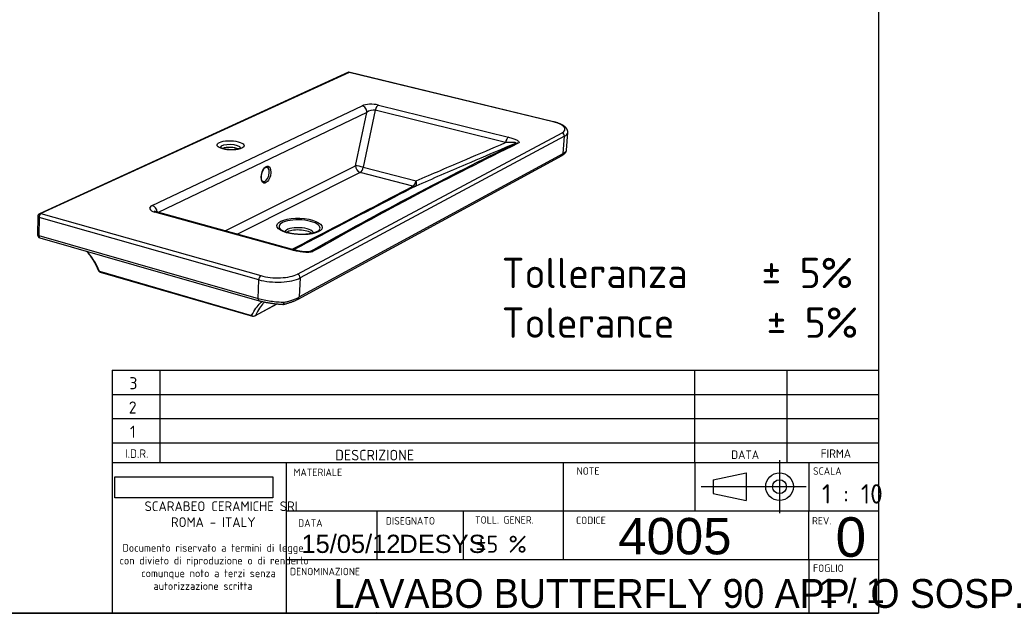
# Model space of a CAD drawing. Header units: millimetres. Extents: x 11 to 305, y 7 to 203.
# Tile 2 of 2: x 143 to 305, y 7 to 105. Entities that reach past the tile are written whole.
import ezdxf
from ezdxf.enums import TextEntityAlignment as Align
from ezdxf.lldxf.tags import DXFTag

# ---------------------------------------------------------------- set-up
doc = ezdxf.new("R2010")
doc.units = ezdxf.units.MM
for name, color, linetype in [('1', 7, 'Continuous'), ('Default', 7, 'Continuous'), ('LAVABO_BUTTERFLY', 7, 'Continuous'), ('Predefinito', 7, 'Continuous')]:
    doc.layers.add(name, color=color, linetype=linetype)
doc.styles.add('SEACAD_Arial', font='arial.ttf')
doc.styles.add('SEACAD_Solid_Edge_ISO', font='seiso.ttf')
doc.styles.add('SEACAD_Solid_Edge_ISOBI', font='seisobi.ttf')
tags = doc.linetypes.add('CENTER2', pattern=[28.575000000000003, 19.05, -3.175, 3.175, -3.175]).pattern_tags.tags
tags[10:11] = [DXFTag(74, 4), DXFTag(75, 0), DXFTag(340, '0'), DXFTag(46, 0.0), DXFTag(50, 0.0), DXFTag(44, 0.0), DXFTag(45, 0.0)]
tags[8:9] = [DXFTag(74, 4), DXFTag(75, 0), DXFTag(340, '0'), DXFTag(46, 0.0), DXFTag(50, 0.0), DXFTag(44, 0.0), DXFTag(45, 0.0)]
tags[6:7] = [DXFTag(74, 4), DXFTag(75, 0), DXFTag(340, '0'), DXFTag(46, 0.0), DXFTag(50, 0.0), DXFTag(44, 0.0), DXFTag(45, 0.0)]
tags[4:5] = [DXFTag(74, 4), DXFTag(75, 0), DXFTag(340, '0'), DXFTag(46, 0.0), DXFTag(50, 0.0), DXFTag(44, 0.0), DXFTag(45, 0.0)]
picture_1 = doc.add_image_def('image1.jpg', size_in_pixel=(300, 40))

# ---------------------------------------------------------------- blocks, each defined once
blk = doc.blocks.new('SE2')
at = {"layer": 'LAVABO_BUTTERFLY', "color": 7, "linetype": 'Continuous'}
for p, q in [((197.0520855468, 96.4348420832), (146.1522923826, 73.1106368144)), ((197.1314398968, 96.3914617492), (146.3780506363, 73.1237341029)), ((230.8193854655, 88.2517013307), (197.0781944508, 96.4373544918)), ((230.7357794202, 88.2378364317), (197.1314368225, 96.3914624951)), ((164.7023743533, 74.450058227), (199.2811559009, 90.8936411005)), ((201.9582820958, 91.0018940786), (223.4011007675, 85.7038694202)), ((200.044644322, 89.7919743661), (165.6870873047, 73.3206472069)), ((198.2047896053, 80.9991402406), (200.044644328, 89.7919743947)), ((201.4459858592, 90.1433432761), (199.4808372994, 80.7631797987)), ((222.8958588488, 84.8213187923), (201.4459838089, 90.1433437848)), ((188.6336555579, 63.1555946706), (232.2230946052, 86.418745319)), ((232.9553974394, 83.5608990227), (233.1624643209, 86.4924569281)), ((232.6148022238, 85.8586518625), (189.0687979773, 62.5218717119)), ((232.4158030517, 83.0275083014), (232.6148022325, 85.8586519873)), ((188.9398686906, 59.3861022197), (232.4158294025, 83.0275226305)), ((188.7452893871, 59.0372730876), (232.2248445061, 82.7077528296)), ((176.7465653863, 70.2655994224), (198.2047896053, 80.9991402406)), ((198.9669293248, 79.8967612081), (178.7590500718, 69.7096747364)), ((207.6658021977, 77.6386650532), (198.9669284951, 79.8967614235)), ((199.4808373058, 80.7631798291), (208.1769825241, 78.5149686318)), ((146.3780755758, 73.1237455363), (182.5801411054, 62.8994794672)), ((187.8044517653, 67.1065897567), (165.1273252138, 73.3734032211)), ((188.0497747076, 67.1432238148), (165.3822463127, 73.404855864)), ((145.8455976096, 72.6391722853), (145.8127848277, 69.6465281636)), ((146.0529075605, 72.4863673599), (146.0196438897, 69.4920479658)), ((182.2568813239, 62.232032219), (146.0529028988, 72.4863686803)), ((146.0196438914, 69.4920481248), (182.1443218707, 59.1387952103)), ((146.1931237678, 69.1369954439), (182.2979028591, 58.7771165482)), ((156.0242147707, 63.6139911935), (181.0852575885, 56.3480847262)), ((156.1481878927, 63.4890545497), (181.2015437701, 56.222910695)), ((182.1443172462, 59.1387965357), (182.2568813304, 62.2320323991)), ((189.0688246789, 62.5218860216), (188.9398686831, 59.3861020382)), ((181.5958484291, 56.2653007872), (185.2637835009, 58.2517921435)), ((181.692892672, 56.3465821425), (185.2191455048, 58.2560856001))]:
    blk.add_line(p, q, dxfattribs=at)
for centre, major_axis, ratio, start_param, end_param in [((197.1115131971, 95.95149944), (0.04656763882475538, -0.4868593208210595), 0.2787222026, 2.671668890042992, 3.23810928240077), ((200.8955779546, 90.4912462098), (1.93673194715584, -0.06109621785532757), 0.3334636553, 1.000531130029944, 2.566807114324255), ((199.2392314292, 89.9929631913), (-0.4093359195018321, 0.8613981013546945), 0.8067992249, 4.126655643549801, 5.698917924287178), ((201.913418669, 90.1020048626), (0.2301045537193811, 0.9249357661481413), 0.4878066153, 0.3829163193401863, 1.647179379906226), ((200.8520257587, 89.5901078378), (0.995174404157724, 0.2364882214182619), 0.5415035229, 0.8093316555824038, 2.37792522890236), ((230.7044244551, 87.7849121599), (-0.1153582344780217, -0.4666918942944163), 0.4436340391, 3.143701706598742, 3.517246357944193), ((228.8468479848, 87.2349913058), (-3.864528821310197, 0.2509978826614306), 0.3285667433, 2.654365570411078, 4.223154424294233), ((232.1913121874, 85.9623814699), (-0.2298474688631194, 0.4264999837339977), 0.8373528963, 4.064943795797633, 5.636484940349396), ((228.8163960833, 86.7776464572), (-4.346247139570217, 0.282551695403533), 0.3293245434, 2.655063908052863, 3.139713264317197), ((177.5934714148, 83.9022985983), (1.731599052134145, -0.05754558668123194), 0.3390023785, 0.1254165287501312, 3.019417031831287), ((223.3417877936, 84.7870011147), (0.2371407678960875, 0.945343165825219), 0.4537061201, 0.3837472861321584, 1.648044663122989), ((224.9298617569, 83.7917373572), (-0.4329421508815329, 0.8773759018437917), 0.8154981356, 5.668235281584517, 6.233036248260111), ((177.5782775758, 83.4369649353), (-1.731047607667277, 0.05749264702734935), 0.3397773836, 3.832927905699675, 5.592519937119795), ((231.9932191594, 83.1322567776), (-0.2324717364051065, 0.4240415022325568), 0.8356185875, 3.139131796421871, 4.056299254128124), ((183.286027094, 79.588007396), (-0.3172111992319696, -1.201546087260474), 0.5120202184, 0, 3.140323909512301), ((199.0100648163, 80.7914298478), (-0.4271215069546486, 0.852456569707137), 0.8023353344, 0.9605116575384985, 2.529843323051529), ((199.0093472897, 80.7909204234), (0.9333330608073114, -0.1951627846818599), 0.0834338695, 1.058752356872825, 2.627235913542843), ((199.0086975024, 80.7912644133), (0.2391255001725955, 0.923215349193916), 0.4888804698, 3.54693740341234, 4.808161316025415), ((183.286027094, 79.588007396), (-0.3172111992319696, -1.201546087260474), 0.5120202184, 6.280415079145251, 6.283185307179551), ((207.7133662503, 78.539986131), (0.2417552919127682, 0.931589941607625), 0.4749763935, 3.547164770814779, 4.808374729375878), ((207.7134226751, 78.5395265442), (0.3791423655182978, -0.8843535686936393), 0.4429280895, 0.045488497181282, 1.355852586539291), ((207.7147496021, 78.5401568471), (0.4434651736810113, -0.8539150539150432), 0.8095518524, 5.653172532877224, 6.214860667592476), ((146.3724811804, 72.6332551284), (0.5260797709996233, -0.029744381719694), 0.9970699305, 2.058172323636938, 3.186974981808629), ((146.3722848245, 72.6333106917), (-0.1439964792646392, -0.5053340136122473), 0.5642321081, 3.5911250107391, 5.162999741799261), ((146.3727171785, 72.6333635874), (0.2221481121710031, -0.4764765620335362), 0.7458325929, 2.570124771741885, 3.136680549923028), ((166.3994695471, 73.9799049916), (2.122190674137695, -0.01399086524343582), 0.3613319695, 2.499954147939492, 4.071962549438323), ((164.6798774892, 73.4783848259), (0.4506930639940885, -0.9379320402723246), 0.7646856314, 1.105921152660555, 2.554000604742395), ((165.1027499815, 72.397435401), (-0.2799534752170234, -1.007293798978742), 0.5362996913, 3.142433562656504, 3.579311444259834), ((146.3724792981, 72.6330889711), (0.5268811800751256, -0.006128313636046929), 0.3579440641, 3.141831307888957, 4.064863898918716), ((188.9785607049, 70.8686368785), (3.385650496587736, -0.1382184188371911), 0.3600674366, 0, 3.537042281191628), ((188.9785607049, 70.8686368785), (3.385650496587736, -0.1382184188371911), 0.3600674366, 3.537042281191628, 3.539673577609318), ((188.9405780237, 69.9380967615), (-2.382281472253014, 0.09725358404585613), 0.3616213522, 3.237686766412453, 6.188012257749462), ((188.9272210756, 69.6108970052), (2.236191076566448, -0.0912887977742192), 0.3621670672, 0.4032351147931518, 2.738094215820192), ((188.9785607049, 70.8686368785), (3.385650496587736, -0.1382184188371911), 0.3600674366, -0.3980778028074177, -0.3938354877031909), ((188.9785607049, 70.8686368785), (3.385650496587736, -0.1382184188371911), 0.3600674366, 5.889349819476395, 6.283185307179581), ((146.3385811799, 69.6408375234), (0.5257820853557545, 0.006951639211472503), 0.9970741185, 3.117478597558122, 4.418926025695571), ((146.3385793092, 69.6406723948), (0.5257943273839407, -0.005869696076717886), 0.3628967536, 3.141664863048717, 4.064696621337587), ((146.3383856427, 69.6408935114), (0.1455505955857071, 0.5038149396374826), 0.5629468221, 2.027923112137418, 3.142610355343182), ((143.820485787, 47.6343044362), (-6.83070148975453, -21.46442615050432), 0.5554992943, 2.568645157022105, 2.830190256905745), ((187.763632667, 66.1107199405), (-0.2864284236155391, -1.032424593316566), 0.4999140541, 3.141350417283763, 3.579028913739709), ((191.1996671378, 65.9110854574), (-0.5297067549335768, 0.9316513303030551), 0.8014923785, 5.620860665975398, 6.185694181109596), ((156.2905364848, 63.9772248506), (-0.5003685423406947, -0.0945644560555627), 0.9982092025, 0.2158310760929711, 1.101004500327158), ((156.2906277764, 63.9770101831), (0.4688609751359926, 0.1985908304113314), 0.6959119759, 3.143681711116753, 3.849321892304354), ((156.290350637, 63.9772786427), (0.1423835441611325, 0.4881598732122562), 0.5456603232, 2.554217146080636, 3.142421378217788), ((184.9816281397, 63.6548064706), (4.886374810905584, -0.1864116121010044), 0.372318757, 4.135141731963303, 5.717207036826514), ((182.5613631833, 62.3928006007), (0.1489501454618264, 0.5260296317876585), 0.5060569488, 0.4485557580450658, 2.0204741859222), ((185.0010929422, 64.1620157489), (-4.344935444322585, 0.16578931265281), 0.3714760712, 0.9940384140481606, 2.574852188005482), ((188.6132507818, 62.6500226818), (-0.2571822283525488, 0.4810044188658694), 0.7829711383, 4.067647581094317, 5.639282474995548), ((182.4482307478, 59.3015897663), (0.150282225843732, 0.5244863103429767), 0.5048627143, 2.026696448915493, 3.149146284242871), ((186.2793995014, 58.7183917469), (0.03440171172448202, 0.5447587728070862), 0.3747366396, 3.138937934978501, 4.355540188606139), ((186.2793416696, 58.7184376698), (-0.1402706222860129, 0.5274867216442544), 0.247818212, 3.137573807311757, 4.253631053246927), ((188.4853506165, 59.515480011), (-0.2594562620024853, 0.4784690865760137), 0.7811608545, 3.13849633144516, 4.060079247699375), ((186.2792132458, 58.7184034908), (-0.1371219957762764, -0.5283446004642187), 0.9997753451, 0.1913158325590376, 0.5142048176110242), ((181.3471105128, 56.7246102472), (0.4681029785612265, -0.2319085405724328), 0.8757051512, 4.582836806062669, 5.866304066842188), ((181.3469989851, 56.7248505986), (0.1454209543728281, 0.5019498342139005), 0.5053339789, 2.553237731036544, 3.141445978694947), ((181.3472007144, 56.7247922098), (-0.2645358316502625, -0.4507046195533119), 0.9996103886, 0.2483850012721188, 1.026945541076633), ((181.3474151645, 56.7249080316), (-0.2478800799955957, 0.4599061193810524), 0.7728119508, 3.143149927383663, 3.455363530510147)]:
    blk.add_ellipse(centre, major_axis=major_axis, ratio=ratio, start_param=start_param, end_param=end_param, dxfattribs=at)
for centre, major_axis, ratio in [((177.6085632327, 84.3668281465), (-2.227057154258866, 0.07405536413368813), 0.338227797), ((183.4507783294, 79.5444789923), (0.3680383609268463, 1.394039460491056), 0.5117562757), ((188.9840456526, 71.0030534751), (-3.737708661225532, 0.1525916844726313), 0.3598421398)]:
    blk.add_ellipse(centre, major_axis=major_axis, ratio=ratio, dxfattribs=at)
for points, knots in [([(233.1618545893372, 86.49238048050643), (233.1636361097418, 86.52590881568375), (233.1664056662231, 86.58600592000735), (233.1570945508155, 86.68681975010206), (233.1369901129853, 86.78714927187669), (233.1057380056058, 86.88625343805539), (233.0637852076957, 86.98323662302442), (233.0109193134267, 87.07860303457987), (232.946736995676, 87.17260223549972), (232.8705931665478, 87.26551277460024), (232.781863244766, 87.35734370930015), (232.6802629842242, 87.44774832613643), (232.5661226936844, 87.53605314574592), (232.4404274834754, 87.62144945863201), (232.3045409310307, 87.70325544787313), (232.1597456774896, 87.78111313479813), (232.0069809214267, 87.85496338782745), (231.8468445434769, 87.92491577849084), (231.6797394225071, 87.99111361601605), (231.5061791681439, 88.05362676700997), (231.3260037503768, 88.1126787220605), (231.1414836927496, 88.16775966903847), (230.968015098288, 88.2149153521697), (230.8668191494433, 88.2400059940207), (230.8193854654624, 88.25170133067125)], [0, 0, 0, 0, 0.0332284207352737, 0.0706211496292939, 0.108188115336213, 0.1463561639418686, 0.185559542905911, 0.2262363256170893, 0.2688013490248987, 0.3135820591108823, 0.3607101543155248, 0.4100010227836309, 0.4609225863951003, 0.5127492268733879, 0.5647771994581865, 0.6165287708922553, 0.667854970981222, 0.7187263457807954, 0.7691698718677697, 0.8192335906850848, 0.8689697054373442, 0.9184274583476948, 0.9676506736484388, 1, 1, 1, 1]), ([(224.5333304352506, 84.68570860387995), (223.9865622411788, 84.45196692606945), (223.4404015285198, 84.21848177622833), (222.8948473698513, 83.9852526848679), (220.7186499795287, 83.05490959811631), (218.5520779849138, 82.12862981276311), (216.3950735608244, 81.20638356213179), (213.6176314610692, 80.0188637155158), (210.855974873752, 78.83799841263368), (208.1099847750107, 77.66372415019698)], [0, 0, 0, 0, 0.0982649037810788, 0.0982649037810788, 0.0982649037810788, 0.4913245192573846, 0.4913245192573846, 0.4913245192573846, 1, 1, 1, 1]), ([(208.1769816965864, 78.51496884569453), (209.5196616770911, 79.09034721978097), (210.8660608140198, 79.66728814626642), (212.2161939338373, 80.24580015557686), (213.6159306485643, 80.84556656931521), (215.0196920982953, 81.44702648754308), (216.4274950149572, 82.05018925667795), (218.574165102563, 82.96991421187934), (220.7302662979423, 83.8936132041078), (222.8958588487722, 84.82131879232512)], [0, 0, 0, 0, 0.27742746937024, 0.27742746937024, 0.27742746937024, 0.5642392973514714, 0.5642392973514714, 0.5642392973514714, 1, 1, 1, 1]), ([(224.5333304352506, 84.68570860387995), (224.5687363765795, 84.70250999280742), (224.5938277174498, 84.71968813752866), (224.6135844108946, 84.75037437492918), (224.6086124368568, 84.76387397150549), (224.5808043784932, 84.78575600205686), (224.5582486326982, 84.79458150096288), (224.506044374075, 84.80911440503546), (224.4760536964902, 84.81495459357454), (224.3789478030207, 84.82985056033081), (224.3043808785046, 84.83633425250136), (224.1482636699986, 84.84544586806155), (224.0662142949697, 84.84804927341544), (223.8124242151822, 84.85208984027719), (223.6349584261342, 84.84980836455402), (223.2717144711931, 84.83960826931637), (223.0855147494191, 84.83156826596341), (222.8958588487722, 84.82131879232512)], [0, 0, 0, 0, 0.0625000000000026, 0.0625000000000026, 0.1250000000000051, 0.1250000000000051, 0.1875000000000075, 0.1875000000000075, 0.2500000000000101, 0.2500000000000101, 0.3750000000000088, 0.3750000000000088, 0.5000000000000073, 0.5000000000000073, 0.7500000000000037, 0.7500000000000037, 1, 1, 1, 1]), ([(223.4010987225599, 85.70386992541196), (223.6513917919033, 85.64202829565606), (223.88943355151, 85.57553684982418), (224.2230090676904, 85.46686232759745), (224.3302691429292, 85.42911919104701), (224.5348235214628, 85.34982823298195), (224.6322694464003, 85.30817107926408), (224.897377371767, 85.17877014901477), (225.0436216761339, 85.08482798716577), (225.1421135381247, 84.93806113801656), (225.1534191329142, 84.88804433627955), (225.1151514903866, 84.79333328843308), (225.0659551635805, 84.74972972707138), (224.9890173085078, 84.71206853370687)], [0, 0, 0, 0, 0.2499999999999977, 0.2499999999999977, 0.3749999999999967, 0.3749999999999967, 0.4999999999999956, 0.4999999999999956, 0.7499999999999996, 0.7499999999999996, 0.8749999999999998, 0.8749999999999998, 1, 1, 1, 1]), ([(179.3597762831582, 83.95533610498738), (179.3597751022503, 83.95533734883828), (179.3578263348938, 83.95312188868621), (179.3468717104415, 83.94325363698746), (179.3250454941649, 83.92700012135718), (179.292346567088, 83.90637955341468), (179.2482319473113, 83.88255441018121), (179.1923966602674, 83.85657586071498), (179.1247981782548, 83.82941049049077), (179.0456474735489, 83.80193944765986), (178.9553804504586, 83.77495197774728), (178.854619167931, 83.74914095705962), (178.7441314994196, 83.72510296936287), (178.6247947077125, 83.70334248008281), (178.497565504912, 83.68427864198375), (178.3634569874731, 83.66825319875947), (178.2235216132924, 83.6555383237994), (178.0788389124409, 83.64634367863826), (177.9305066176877, 83.6408223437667), (177.7796341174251, 83.63907551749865), (177.6273374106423, 83.64115600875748), (177.4747386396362, 83.64707045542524), (177.3229715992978, 83.65677953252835), (177.1731654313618, 83.67019756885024), (177.0264371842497, 83.68719227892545), (176.8838802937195, 83.70758476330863), (176.7465736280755, 83.73114528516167), (176.6155772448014, 83.7575882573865), (176.4919268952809, 83.78656531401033), (176.3766263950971, 83.81765611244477), (176.2706364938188, 83.85035656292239), (176.174858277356, 83.88406438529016), (176.0901084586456, 83.91806237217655), (176.0170833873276, 83.95150060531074), (175.9563085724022, 83.9833803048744), (175.9080719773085, 84.01254356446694), (175.872341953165, 84.03767537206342), (175.8486786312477, 84.05732170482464), (175.8366016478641, 84.0694718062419), (175.8344413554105, 84.07227274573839), (175.8344390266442, 84.07227246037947)], [0.0900053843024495, 0.0900053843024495, 0.0900053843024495, 0.0900053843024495, 0.1048357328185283, 0.1228650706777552, 0.1410982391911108, 0.1597785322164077, 0.1790332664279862, 0.1989083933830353, 0.2193963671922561, 0.2404565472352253, 0.2620304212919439, 0.2840524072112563, 0.3064569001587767, 0.3291823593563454, 0.3521732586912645, 0.3753806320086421, 0.3987617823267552, 0.4222795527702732, 0.44590141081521, 0.4695984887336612, 0.4933446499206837, 0.5171156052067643, 0.5408863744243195, 0.5646278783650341, 0.5883161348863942, 0.6119255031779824, 0.6354278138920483, 0.6587914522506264, 0.6819804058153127, 0.7049533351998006, 0.7276628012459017, 0.7500549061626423, 0.7720697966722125, 0.7936437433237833, 0.8147138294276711, 0.8352265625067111, 0.8551517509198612, 0.8745024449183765, 0.8933603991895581, 0.9098326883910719, 0.9098326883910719, 0.9098326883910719, 0.9098326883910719]), ([(177.0097850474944, 83.69032475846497), (177.0547561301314, 83.69330669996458), (177.1488360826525, 83.6983686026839), (177.2941307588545, 83.702516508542), (177.4445069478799, 83.70297882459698), (177.5958986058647, 83.69963514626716), (177.7472092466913, 83.69249399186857), (177.8973295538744, 83.68160983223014), (178.0351708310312, 83.66806103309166), (178.121990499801, 83.65746478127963), (178.1600506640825, 83.65240803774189)], [0.5938198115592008, 0.5938198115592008, 0.5938198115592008, 0.5938198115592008, 0.6258814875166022, 0.660139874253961, 0.6944926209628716, 0.7289034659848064, 0.7633383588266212, 0.7977581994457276, 0.8321248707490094, 0.8594225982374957, 0.8594225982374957, 0.8594225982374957, 0.8594225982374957]), ([(232.223332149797, 82.70861013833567), (232.2537367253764, 82.72514234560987), (232.3196148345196, 82.76117284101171), (232.4264172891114, 82.8276742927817), (232.537635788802, 82.90533895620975), (232.6364934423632, 82.98569268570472), (232.7195153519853, 83.06570361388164), (232.785772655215, 83.1422043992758), (232.839790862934, 83.21820263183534), (232.8833826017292, 83.29550770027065), (232.9170959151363, 83.3741716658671), (232.9401791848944, 83.4538311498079), (232.952913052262, 83.51795608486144), (232.9537662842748, 83.55155436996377), (232.9539615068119, 83.55990025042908)], [0, 0, 0, 0, 0.0736067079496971, 0.1888352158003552, 0.3076654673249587, 0.4302495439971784, 0.5340232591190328, 0.6253174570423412, 0.7064717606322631, 0.7821952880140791, 0.8522219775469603, 0.9186871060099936, 0.982739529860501, 1, 1, 1, 1]), ([(232.4158030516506, 83.0275083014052), (232.5322543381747, 83.090832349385), (232.6295639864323, 83.15335532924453), (232.7875197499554, 83.27661180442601), (232.8481855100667, 83.33734465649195), (232.9302043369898, 83.45436024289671), (232.9517553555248, 83.50922036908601), (232.9554081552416, 83.56103952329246)], [0, 0, 0, 0, 0.25, 0.25, 0.5, 0.5, 0.741682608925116, 0.741682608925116, 0.741682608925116, 0.741682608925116]), ([(182.9678075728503, 78.3876729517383), (182.9563408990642, 78.39085082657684), (182.9359258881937, 78.39692614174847), (182.9027939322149, 78.41708684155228), (182.8692756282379, 78.445802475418), (182.8358447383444, 78.48441494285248), (182.8031879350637, 78.53386060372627), (182.7722973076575, 78.59499826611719), (182.7449510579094, 78.66578602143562), (182.7217576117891, 78.74584365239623), (182.7033095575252, 78.83454783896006), (182.6901199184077, 78.93111340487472), (182.6826063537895, 79.03461288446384), (182.681081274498, 79.1439902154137), (182.6857471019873, 79.25809718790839), (182.6966981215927, 79.37572271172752), (182.713925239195, 79.49561606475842), (182.7373215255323, 79.6165056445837), (182.7666874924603, 79.73711450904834), (182.8017335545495, 79.85616694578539), (182.8420824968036, 79.97240360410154), (182.8872728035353, 80.08459951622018), (182.9367638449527, 80.19158347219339), (182.9899364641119, 80.29224860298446), (183.0460926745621, 80.38556467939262), (183.1044498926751, 80.47059384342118), (183.1641621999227, 80.5465284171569), (183.2242492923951, 80.6126716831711), (183.2838864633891, 80.66866065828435), (183.341403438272, 80.71383052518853), (183.388954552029, 80.74396355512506), (183.4134626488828, 80.75643914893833), (183.4232505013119, 80.76133893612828)], [0, 0, 0, 0, 0.0335459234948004, 0.0704218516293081, 0.1042175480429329, 0.1364646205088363, 0.1707028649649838, 0.2041411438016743, 0.2373303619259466, 0.2705222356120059, 0.3038459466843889, 0.3373693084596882, 0.3711070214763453, 0.4050465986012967, 0.4391624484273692, 0.4734234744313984, 0.5077969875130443, 0.5422505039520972, 0.5767523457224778, 0.6112715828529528, 0.6457716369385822, 0.6802175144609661, 0.7145775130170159, 0.7488188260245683, 0.7829077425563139, 0.8168107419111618, 0.8504971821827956, 0.8839447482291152, 0.9171495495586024, 0.9501438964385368, 0.9830266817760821, 1, 1, 1, 1]), ([(183.4232505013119, 80.76133893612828), (183.433032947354, 80.76584533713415), (183.457287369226, 80.77688687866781), (183.4981798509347, 80.78986399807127), (183.5403207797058, 80.79626876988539), (183.5756159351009, 80.79599693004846), (183.5941182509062, 80.7910657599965), (183.6032133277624, 80.78849810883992)], [0, 0, 0, 0, 0.1168676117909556, 0.3427615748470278, 0.5741712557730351, 0.8208322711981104, 1, 1, 1, 1]), ([(187.6575347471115, 67.19787288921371), (189.4090235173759, 68.11252706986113), (191.1397395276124, 69.01616331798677), (197.958718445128, 72.57576239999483), (202.8740481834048, 75.14010898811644), (207.6658021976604, 77.63866505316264)], [0.3329553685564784, 0.3329553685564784, 0.3329553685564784, 0.3329553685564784, 0.5, 0.5, 1, 1, 1, 1]), ([(208.1099847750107, 77.66372415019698), (203.3272014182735, 75.16655795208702), (198.4181074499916, 72.60246960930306), (191.5419151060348, 69.00914990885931), (189.7487469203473, 68.07192545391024), (187.9330056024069, 67.12275529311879)], [0, 0, 0, 0, 0.5, 0.5, 0.6730589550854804, 0.6730589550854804, 0.6730589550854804, 0.6730589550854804]), ([(165.3822490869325, 73.40485509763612), (165.3653078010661, 73.40963657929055), (165.3258220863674, 73.42084517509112), (165.2626611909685, 73.44125177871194), (165.2026958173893, 73.4634926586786), (165.1551447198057, 73.48371233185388), (165.1209652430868, 73.5004000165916), (165.0998181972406, 73.51229510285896), (165.0933835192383, 73.5165613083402), (165.0928436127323, 73.51694244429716), (165.0928468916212, 73.51694035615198)], [0, 0, 0, 0, 0.0400781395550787, 0.1106954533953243, 0.1795964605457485, 0.246508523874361, 0.3115031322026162, 0.3748173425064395, 0.4368974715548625, 0.4515733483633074, 0.4515733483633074, 0.4515733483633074, 0.4515733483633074]), ([(192.0833767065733, 70.27163593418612), (192.0800277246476, 70.26880620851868), (192.0630225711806, 70.25448777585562), (192.0180581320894, 70.22275748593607), (191.950855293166, 70.18024685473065), (191.8706563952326, 70.1358773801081), (191.7793159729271, 70.09123702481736), (191.6764969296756, 70.04674264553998), (191.5626261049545, 70.00305815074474), (191.4380623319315, 69.96070489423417), (191.3032993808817, 69.92016854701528), (191.1588888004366, 69.88187268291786), (191.0054422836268, 69.84619018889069), (190.8436155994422, 69.8134451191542), (190.6741005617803, 69.78391734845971), (190.4976174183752, 69.75784627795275), (190.3149092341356, 69.73543437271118), (190.1267373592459, 69.71685019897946), (189.9338778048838, 69.70223101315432), (189.7371182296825, 69.69168490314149), (189.5372553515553, 69.68529252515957), (189.3350926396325, 69.68310847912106), (189.1314381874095, 69.68516236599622), (188.9271027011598, 69.69145956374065), (188.7229016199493, 69.7019815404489), (188.5196529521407, 69.71668569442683), (188.3181714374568, 69.73550532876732), (188.1192626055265, 69.7583500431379), (187.9237213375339, 69.7851056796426), (187.73233374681, 69.81563329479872), (187.5458752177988, 69.8497680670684), (187.3651083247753, 69.88731780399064), (187.1907805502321, 69.92806096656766), (187.0236216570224, 69.97174412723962), (186.8643405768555, 70.01807871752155), (186.7136213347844, 70.06673710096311), (186.5721183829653, 70.11734734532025), (186.4404480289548, 70.16948860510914), (186.3191856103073, 70.22267989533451), (186.2088295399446, 70.2763891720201), (186.1098711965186, 70.32996482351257), (186.0224556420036, 70.38285160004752), (185.9475170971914, 70.43376766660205), (185.8834801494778, 70.4829326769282), (185.8533098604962, 70.51005620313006), (185.8362446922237, 70.52559550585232)], [0, 0, 0, 0, 0.0044259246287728, 0.0261159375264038, 0.0479789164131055, 0.0700914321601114, 0.0924847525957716, 0.115163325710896, 0.1381158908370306, 0.1613225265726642, 0.1847591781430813, 0.2084005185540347, 0.2322216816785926, 0.2561992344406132, 0.2803116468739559, 0.3045394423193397, 0.3288651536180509, 0.3532731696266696, 0.3777495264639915, 0.402281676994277, 0.4268582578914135, 0.4514688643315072, 0.476103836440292, 0.5007540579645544, 0.5254107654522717, 0.5500638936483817, 0.5747034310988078, 0.5993204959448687, 0.6239057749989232, 0.6484493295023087, 0.6729403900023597, 0.6973671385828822, 0.721716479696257, 0.7459738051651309, 0.7701227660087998, 0.7941450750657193, 0.8180203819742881, 0.8417262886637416, 0.8652386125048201, 0.8885320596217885, 0.911581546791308, 0.9343645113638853, 0.9568646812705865, 0.9790779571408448, 1, 1, 1, 1]), ([(153.878377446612, 66.93281986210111), (153.8921931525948, 66.91730510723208), (153.9755058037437, 66.82309774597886), (154.1259487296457, 66.64576915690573), (154.3257597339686, 66.39357213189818), (154.5198418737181, 66.13150797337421), (154.7081257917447, 65.85971538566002), (154.8905316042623, 65.57835575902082), (155.0670156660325, 65.2875187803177), (155.2373966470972, 64.98757705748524), (155.4020037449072, 64.67786869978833), (155.5592645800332, 64.36160475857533), (155.7021895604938, 64.05445778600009), (155.7816155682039, 63.87136146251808), (155.8219927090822, 63.7778877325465)], [0.5517783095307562, 0.5517783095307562, 0.5517783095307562, 0.5517783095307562, 0.5599292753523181, 0.6010525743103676, 0.6421135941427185, 0.6831185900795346, 0.7240738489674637, 0.7649855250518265, 0.8058595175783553, 0.8467013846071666, 0.8875162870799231, 0.9283089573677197, 0.9690836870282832, 1, 1, 1, 1]), ([(191.2411504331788, 66.90683421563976), (191.1574202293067, 66.85945020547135), (191.0480019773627, 66.82077614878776), (190.7845345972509, 66.76335978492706), (190.6363238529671, 66.74582641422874), (190.1718375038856, 66.71998203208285), (189.8464804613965, 66.73735633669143), (189.2258771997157, 66.80251780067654), (188.9221696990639, 66.85161128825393), (188.3452202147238, 66.96678853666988), (188.0697940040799, 67.0332625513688), (187.8044517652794, 67.10658975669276)], [0, 0, 0, 0, 0.1250000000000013, 0.1250000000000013, 0.2500000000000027, 0.2500000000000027, 0.5000000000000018, 0.5000000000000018, 0.7500000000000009, 0.7500000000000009, 1, 1, 1, 1]), ([(190.6998988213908, 66.85786430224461), (190.7002485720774, 66.85800629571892), (190.7010663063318, 66.85836834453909), (190.6927199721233, 66.85531248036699), (190.6727459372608, 66.84952724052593), (190.6405759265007, 66.84178876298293), (190.5991274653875, 66.83380502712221), (190.5474529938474, 66.82605349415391), (190.4852657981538, 66.81879155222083), (190.4094633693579, 66.81247263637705), (190.3188014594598, 66.80786196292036), (190.2155363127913, 66.80572953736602), (190.0992475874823, 66.80661679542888), (189.9699585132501, 66.8110489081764), (189.8281282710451, 66.81948651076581), (189.6740620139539, 66.83237808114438), (189.5068783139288, 66.85018885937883), (189.3287705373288, 66.873212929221), (189.1410820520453, 66.90174062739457), (188.9456666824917, 66.93575008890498), (188.7413281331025, 66.97573968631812), (188.528004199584, 67.0218931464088), (188.3130937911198, 67.07330620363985), (188.1478130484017, 67.11564688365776), (188.0672932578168, 67.13857275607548), (188.0503262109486, 67.14341116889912)], [0.002534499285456, 0.002534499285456, 0.002534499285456, 0.002534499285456, 0.0088638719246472, 0.0282579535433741, 0.0482820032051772, 0.0693727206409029, 0.0917882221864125, 0.1130093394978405, 0.1359227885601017, 0.1640890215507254, 0.1950251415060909, 0.2293637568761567, 0.2675157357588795, 0.309794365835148, 0.3563689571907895, 0.4072004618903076, 0.462773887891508, 0.5243634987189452, 0.5890534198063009, 0.6581635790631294, 0.7321751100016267, 0.8116184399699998, 0.8954333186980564, 0.9811155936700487, 1, 1, 1, 1]), ([(181.0852546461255, 56.34808557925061), (181.317496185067, 56.79321459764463), (181.5534832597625, 57.18380878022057), (182.0265517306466, 57.85923897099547), (182.2637586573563, 58.14443640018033), (182.5995436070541, 58.48197879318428), (182.697302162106, 58.57232812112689), (182.795074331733, 58.65505475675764)], [0, 0, 0, 0, 0.1250000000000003, 0.1250000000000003, 0.2500000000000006, 0.2500000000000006, 0.3012710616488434, 0.3012710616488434, 0.3012710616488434, 0.3012710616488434]), ([(183.1907785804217, 58.56658788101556), (183.1349207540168, 58.51196267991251), (183.0790418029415, 58.45442827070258), (182.8007889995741, 58.15322741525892), (182.578695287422, 57.8664112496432), (182.1345052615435, 57.18710761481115), (181.9122857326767, 56.79424778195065), (181.6928926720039, 56.34658214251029)], [0.7185868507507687, 0.7185868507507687, 0.7185868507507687, 0.7185868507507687, 0.7499999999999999, 0.7499999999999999, 0.875, 0.875, 1, 1, 1, 1]), ([(182.1443172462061, 59.13879653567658), (182.4604092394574, 59.04820526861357), (182.7946806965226, 58.96768598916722), (183.4982189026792, 58.82504295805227), (183.8706432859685, 58.76277294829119), (184.6137408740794, 58.66048488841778), (184.9905859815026, 58.61931249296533), (185.74019846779, 58.55472110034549), (186.1047339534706, 58.53186861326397), (186.4586623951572, 58.51601547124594)], [0, 0, 0, 0, 0.25, 0.25, 0.5, 0.5, 0.75, 0.75, 1, 1, 1, 1]), ([(182.3005195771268, 58.77919072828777), (182.3158984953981, 58.77469507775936), (182.395164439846, 58.75154967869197), (182.5608928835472, 58.70767485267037), (182.7824856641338, 58.65211778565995), (183.0122235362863, 58.59894365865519), (183.2456951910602, 58.54878157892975), (183.482989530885, 58.50158469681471), (183.722942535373, 58.45748684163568), (183.9646992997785, 58.41656341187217), (184.2073254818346, 58.37890072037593), (184.4498419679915, 58.34454553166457), (184.6914631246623, 58.31363518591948), (184.9326707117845, 58.28557619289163), (185.1736783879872, 58.26006152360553), (185.4141793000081, 58.23696375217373), (185.6532889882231, 58.21617874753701), (185.8870808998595, 58.19788241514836), (186.0893720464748, 58.18349343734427), (186.1986444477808, 58.17669989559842), (186.2444233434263, 58.1738710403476)], [0, 0, 0, 0, 0.0121917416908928, 0.0732746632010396, 0.1342714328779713, 0.1951533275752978, 0.25587807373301, 0.3163951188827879, 0.3766507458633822, 0.4365928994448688, 0.4961755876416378, 0.5553627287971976, 0.6140672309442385, 0.6723831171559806, 0.7312620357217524, 0.7903206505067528, 0.8494579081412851, 0.9085318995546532, 0.967426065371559, 1, 1, 1, 1]), ([(186.4189207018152, 58.19134830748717), (186.4618640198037, 58.20270746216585), (186.5708588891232, 58.23159271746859), (186.765831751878, 58.2860642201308), (186.9880251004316, 58.35068734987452), (187.2068092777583, 58.41758408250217), (187.4191996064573, 58.48597279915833), (187.624924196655, 58.55601823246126), (187.8228843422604, 58.62761410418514), (188.0132518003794, 58.70078274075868), (188.1961955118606, 58.77571352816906), (188.3725808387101, 58.85287772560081), (188.5392282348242, 58.93149432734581), (188.6662762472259, 58.99503024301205), (188.7268111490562, 59.02877050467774), (188.7429167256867, 59.03776429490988)], [0, 0, 0, 0, 0.0421159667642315, 0.1258359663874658, 0.2096530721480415, 0.2935759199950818, 0.3776323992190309, 0.4618553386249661, 0.5457833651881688, 0.6296726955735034, 0.7143850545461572, 0.7999727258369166, 0.8865197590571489, 0.9741532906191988, 1, 1, 1, 1]), ([(186.4586623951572, 58.51601547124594), (186.712085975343, 58.57881818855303), (186.955430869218, 58.64386794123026), (187.4222309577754, 58.77954593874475), (187.6457968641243, 58.85020196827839), (188.071283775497, 58.99817318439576), (188.2674877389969, 59.07349216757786), (188.6279561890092, 59.22731980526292), (188.7922241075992, 59.30581583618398), (188.9398686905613, 59.38610221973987)], [0, 0, 0, 0, 0.25, 0.25, 0.5, 0.5, 0.75, 0.75, 1, 1, 1, 1])]:
    blk.add_open_spline(points, degree=3, knots=knots, dxfattribs=at)
for points in [[(190.7451581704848, 66.87963774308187), (202.1393966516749, 73.32128223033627), (213.3978612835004, 79.24132547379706), (224.5333304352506, 84.68570860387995)], [(224.9890173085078, 84.71206853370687), (213.8754678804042, 79.27196972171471), (202.6307493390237, 73.35235620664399), (191.2411504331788, 66.90683421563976)], [(190.664320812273, 66.84777035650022), (190.6912635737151, 66.85839164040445), (190.7182093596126, 66.86901410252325), (190.7451581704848, 66.87963774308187)], [(190.7017806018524, 66.85851053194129), (190.7193162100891, 66.86556634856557), (190.7338791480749, 66.87268181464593), (190.7451581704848, 66.87963774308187)]]:
    blk.add_open_spline(points, degree=3, dxfattribs=at)
blk = doc.blocks.new('SEANNOT_GROUP6')
at = {"layer": 'Default', "color": 7, "linetype": 'Continuous', "style": 'SEACAD_Arial'}
blk.add_text('15/05/12', height=3, dxfattribs=at).set_placement((189.2861938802, 20.2255801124), align=Align.TOP_LEFT)
blk = doc.blocks.new('SEANNOT_GROUP7')
at = {"layer": 'Default', "color": 7, "linetype": 'Continuous', "style": 'SEACAD_Arial'}
blk.add_text('1 / 1', height=4, dxfattribs=at).set_placement((274.5275896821, 12.9661109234), align=Align.TOP_LEFT)
blk = doc.blocks.new('SEANNOT_GROUP8')
at = {"layer": 'Predefinito', "color": 7, "linetype": 'CENTER2'}
for p, q in [((268.0507598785, 32.5132231), (268.0507598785, 23.7632230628)), ((272.4257598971, 28.1382230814), (263.6757598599, 28.1382230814))]:
    blk.add_line(p, q, dxfattribs=at)
blk = doc.blocks.new('SEANNOT_GROUP9')
at = {"layer": 'Predefinito', "color": 7, "linetype": 'CENTER2'}
blk.add_line((264.5823548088, 28.1382230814), (255.1706797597, 28.1382230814), dxfattribs=at)
blk = doc.blocks.new('SEANNOT_GROUP10')
at = {"layer": 'Predefinito', "color": 7, "linetype": 'Continuous', "style": 'SEACAD_Arial'}
blk.add_text('LAVABO BUTTERFLY 90 APP. O SOSP.', height=4.75, dxfattribs=at).set_placement((194.5679123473, 12.9228115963), align=Align.TOP_LEFT)
blk = doc.blocks.new('SEANNOT_GROUP12')
at = {"layer": 'Predefinito', "color": 7, "linetype": 'Continuous', "style": 'SEACAD_Arial'}
blk.add_text('DESYS', height=3, dxfattribs=at).set_placement((205.4238703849, 20.2213690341), align=Align.TOP_LEFT)
blk = doc.blocks.new('SEANNOT_GROUP14')
at = {"layer": 'Predefinito', "color": 7, "linetype": 'Continuous', "style": 'SEACAD_Arial'}
blk.add_text('4005', height=6, dxfattribs=at).set_placement((241.493512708, 22.9908499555), align=Align.TOP_LEFT)
blk = doc.blocks.new('SEANNOT_GROUP15')
at = {"layer": 'Predefinito', "color": 7, "linetype": 'Continuous', "style": 'SEACAD_Arial'}
blk.add_text('0', height=6.5, dxfattribs=at).set_placement((277.2833090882, 23.0928429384), align=Align.TOP_LEFT)

msp = doc.modelspace()

# ---------------------------------------------------------------- linework, layer by layer
at = {"layer": '1', "color": 7, "linetype": 'Continuous'}
for p, q in [((284.3565875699, 202.8450125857), (284.3565875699, 7.2812665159)), ((158.1293431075, 47.3492349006), (284.3565875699, 47.3492349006)), ((254.0877069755, 32.1479564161), (254.0877069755, 47.3479564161)), ((269.2877069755, 32.1479564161), (269.2877069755, 47.3479564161)), ((158.1293431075, 43.3492349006), (284.3565875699, 43.3492349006)), ((158.1293431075, 39.3492349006), (284.3565875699, 39.3492349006)), ((158.1293431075, 35.3492349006), (284.3565875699, 35.3492349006)), ((158.1293431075, 32.1479564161), (284.3565875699, 32.1479564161)), ((254.0877069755, 32.1479564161), (254.0877069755, 24.1479564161)), ((272.8869784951, 32.1479564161), (272.8869784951, 24.1479564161)), ((257.0986451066, 29.2777821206), (262.5353063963, 30.4173411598)), ((257.0986451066, 29.2777821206), (257.0986451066, 26.9986640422)), ((262.5353063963, 30.4173411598), (262.5353063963, 25.859105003)), ((257.0986451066, 26.9986640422), (262.5353063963, 25.859105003)), ((186.7807768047, 24.1479564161), (284.3565875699, 24.1479564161)), ((272.8869784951, 16.1479564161), (272.8869784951, 24.1479564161)), ((186.7807768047, 16.1479564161), (284.3565875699, 16.1479564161)), ((272.8869784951, 16.1479564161), (272.8869784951, 7.4714564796)), ((284.3565875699, 7.2812665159), (10.8564131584, 7.2812665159)), ((88.7928415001, 7.3094452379), (284.3565875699, 7.3094452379))]:
    msp.add_line(p, q, dxfattribs=at)
for radius in [2.279118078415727, 1.139559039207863]:
    msp.add_circle((268.0507598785, 28.1382230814), radius, dxfattribs=at)
at = {"layer": 'Predefinito', "color": 7, "linetype": 'Continuous'}
for p, q in [((158.1293431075, 47.3492349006), (158.1293431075, 7.4489135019)), ((165.9433704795, 47.3492349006), (165.9433704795, 32.1479564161)), ((186.7807768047, 32.1479564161), (186.7807768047, 7.4489135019)), ((232.4353061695, 32.1479564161), (232.4353061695, 16.1479564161)), ((201.7142513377, 24.1479564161), (201.7142513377, 16.1479564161)), ((215.9585952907, 24.1479564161), (215.9585952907, 16.1479564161)), ((201.7142513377, 7.4714564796), (201.7142513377, 7.4489135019))]:
    msp.add_line(p, q, dxfattribs=at)

# ---------------------------------------------------------------- block references
at = {"layer": 'Default'}
for name in ['SE2', 'SEANNOT_GROUP6', 'SEANNOT_GROUP7']:
    msp.add_blockref(name, (0, 0), dxfattribs=at)
at = {"layer": 'Predefinito'}
for name in ['SEANNOT_GROUP8', 'SEANNOT_GROUP9', 'SEANNOT_GROUP14', 'SEANNOT_GROUP15', 'SEANNOT_GROUP12', 'SEANNOT_GROUP10']:
    msp.add_blockref(name, (0, 0), dxfattribs=at)

# ---------------------------------------------------------------- texts
at = {"layer": '1', "color": 7, "linetype": 'Continuous', "style": 'SEACAD_Solid_Edge_ISO'}
for s, height, p in [('MATERIALE', 1.224, (187.9730112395, 31.1140379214)), ('NOTE', 1.224, (234.6243800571, 31.3255514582)), ('SCALA', 1.224, (273.5792453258, 31.3255514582)), ('1 : 10', 3.2, (275.0493154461, 28.5531987)), ('DATA', 1.224, (188.7404432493, 22.7612981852)), ('DISEGNATO', 1.224, (203.1815742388, 23.1194875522)), ('TOLL. GENER.', 1.224, (217.881546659, 23.2753461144)), ('CODICE', 1.224, (234.5251798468, 23.204706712)), ('REV.', 1.224, (273.4061330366, 23.1386382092)), ('±5 %', 2.8, (217.9524647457, 20.0623171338)), ('DENOMINAZIONE', 1.2208958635, (187.4005000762, 14.7736425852)), ('FOGLIO', 1.224, (273.5792453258, 15.3255514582))]:
    msp.add_text(s, height=height, dxfattribs=at).set_placement(p, align=Align.TOP_LEFT)
at = {"layer": 'Default', "color": 7, "linetype": 'Continuous', "style": 'SEACAD_Solid_Edge_ISO'}
for s, p in [('Tolleranza    ± 5%', (222.282180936, 65.8411489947)), ('Tolerance     ± 5%', (222.282180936, 57.6593308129))]:
    msp.add_text(s, height=5, dxfattribs=at).set_placement(p, align=Align.TOP_LEFT)
at = {"layer": 'Predefinito', "color": 7, "linetype": 'Continuous'}
for s, height, style, p in [('3', 2, 'SEACAD_Solid_Edge_ISO', (160.9227086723, 46.1813237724)), ('2', 2, 'SEACAD_Solid_Edge_ISO', (160.8317995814, 42.1813237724)), ('1', 2, 'SEACAD_Solid_Edge_ISO', (161.0363450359, 38.1813237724)), ('I.D.R.', 1.4, 'SEACAD_Solid_Edge_ISO', (160.214850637, 34.2886394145)), ('DESCRIZIONE', 1.75, 'SEACAD_Solid_Edge_ISO', (194.8540894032, 34.2124092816)), ('DATA', 1.4, 'SEACAD_Solid_Edge_ISO', (260.0826361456, 34.1077178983)), ('FIRMA', 1.4, 'SEACAD_Solid_Edge_ISO', (274.8449029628, 34.28736093)), ('SCARABEO CERAMICHE SRL', 1.6, 'SEACAD_Solid_Edge_ISOBI', (163.4334555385, 25.7147622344)), ('ROMA - ITALY', 1.6, 'SEACAD_Solid_Edge_ISOBI', (167.7789100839, 23.0965804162)), ('Documento riservato a termini di legge', 1.28, 'SEACAD_Solid_Edge_ISO', (159.7911129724, 18.701719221)), ('con divieto di riproduzione o di renderlo', 1.28, 'SEACAD_Solid_Edge_ISO', (159.3111129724, 16.6071737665)), ('comunque noto a terzi senza ', 1.28, 'SEACAD_Solid_Edge_ISO', (162.8892947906, 14.5126283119)), ('autorizzazione scritta', 1.28, 'SEACAD_Solid_Edge_ISO', (164.9111129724, 12.4180828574))]:
    msp.add_text(s, height=height, dxfattribs=dict(at, style=style)).set_placement(p, align=Align.TOP_LEFT)

# ---------------------------------------------------------------- pictures from other files: only their frames are drawn
image = msp.add_image(picture_1, insert=(158.541481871, 26.3095336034), size_in_units=(26.023777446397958, 3.469836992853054))

doc.saveas('drawing.dxf')
